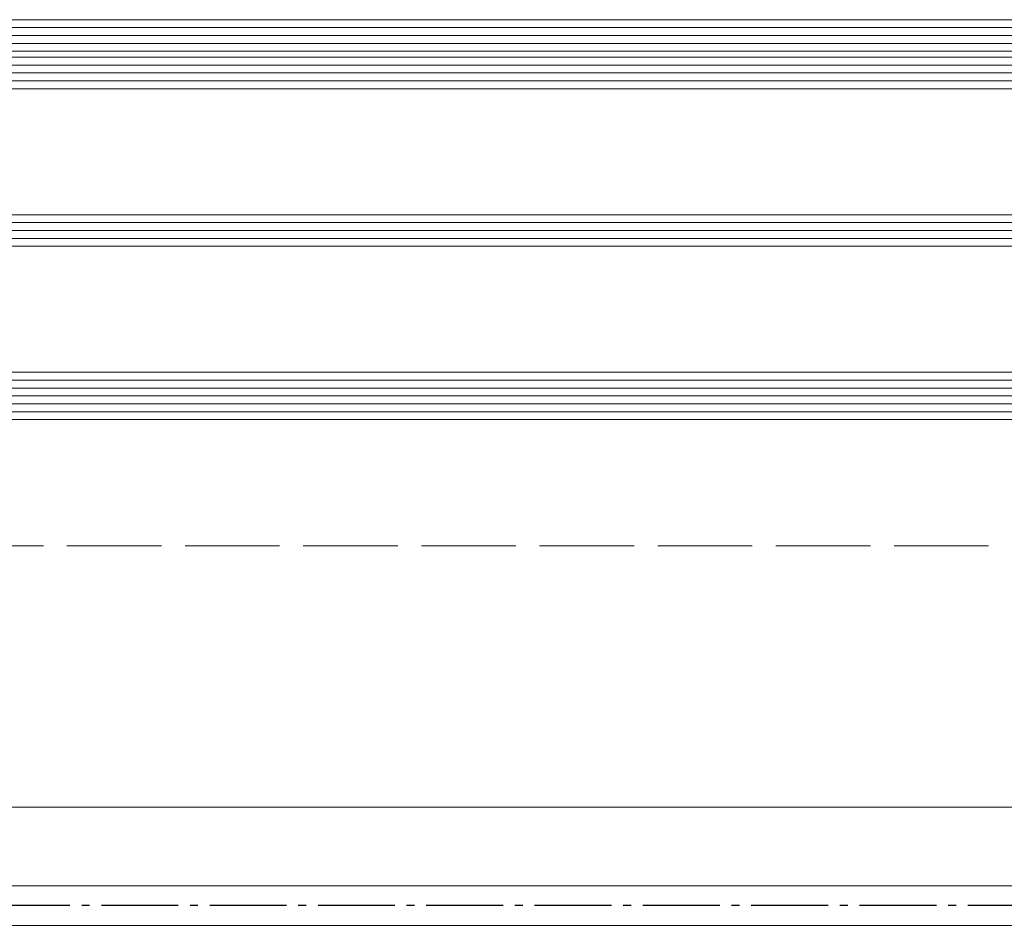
# Model space of a CAD drawing. Header units: inches. Extents: x 44881 to 156022, y 58140 to 83978.
# Tile 168 of 256: x 102516 to 102641, y 72383 to 72498. Entities that reach past the tile are written whole.
import ezdxf

# ---------------------------------------------------------------- set-up
doc = ezdxf.new("R2010")
doc.units = ezdxf.units.IN
doc.linetypes.add('ACAD_ISO02W100', pattern=[15, 12, -3])
doc.linetypes.add('AM_DIN_G_W050', pattern=[13.75, 9.75, -1.5, 1, -1.5])
for name, color, linetype, lineweight in [('!_A_01_TENKÁ', 8, 'Continuous', 13), ('!_A_03_ČIARKOVANÁ', 41, 'ACAD_ISO02W100', 13), ('_MB_kreskowanie_szklo_0.09', 157, 'Continuous', 9), ('_MB_szklo_0.15', 142, 'Continuous', 15), ('AM_7', 4, 'AM_DIN_G_W050', 25)]:
    doc.layers.add(name, color=color, linetype=linetype, lineweight=lineweight)

# ---------------------------------------------------------------- blocks, each defined once
blk = doc.blocks.new('*U364')
at = {"layer": '_MB_kreskowanie_szklo_0.09'}
for points in [[(0, -1), (918, -1)], [(0, -2), (918, -2)], [(0, -3), (918, -3)], [(0, -4), (918, -4)], [(0, -5), (918, -5)], [(0, -23), (918, -23)], [(0, -24), (918, -24)], [(0, -25), (918, -25)], [(0, -43), (918, -43)], [(0, -44), (918, -44)], [(0, -45), (918, -45)], [(0, -47.76), (918, -47.76)], [(0, -48.76), (918, -48.76)], [(0, -49.76), (918, -49.76)]]:
    blk.add_lwpolyline(points, dxfattribs=at)
at = {"layer": '_MB_szklo_0.15'}
for points in [[(918, 0), (0, 0), (0, -6), (918, -6)], [(918, -22), (0, -22), (0, -26), (918, -26)], [(918, -42), (0, -42), (0, -46), (918, -46)], [(918, -46), (0, -46), (0, -46.76), (918, -46.76)], [(918, -46.76), (0, -46.76), (0, -50.76), (918, -50.76)]]:
    blk.add_lwpolyline(points, dxfattribs=at)

msp = doc.modelspace()

# ---------------------------------------------------------------- linework, layer by layer
at = {"layer": '!_A_01_TENKÁ', "color": 14, "true_color": 0xa30000}
for p, q in [((105340.66, 72397.62), (101507.33, 72397.62)), ((101507.33, 72387.62), (105340.66, 72387.62)), ((105340.66, 72382.62), (101507.33, 72382.62))]:
    msp.add_line(p, q, dxfattribs=at)
at = {"layer": '!_A_03_ČIARKOVANÁ', "color": 14, "true_color": 0xa30000}
msp.add_lwpolyline([(93326.54, 72430.78), (109629.54, 72430.78)], dxfattribs=at)
at = {"layer": 'AM_7', "color": 14, "true_color": 0xa30000}
msp.add_line((105340.66, 72385.12), (101483.63, 72385.12), dxfattribs=at)

# ---------------------------------------------------------------- block references
at = {"color": 14, "true_color": 0xa30000, "xscale": -1, "rotation": 180}
msp.add_blockref('*U364', (102472.54, 72446.82), dxfattribs=at)

doc.saveas('drawing.dxf')
